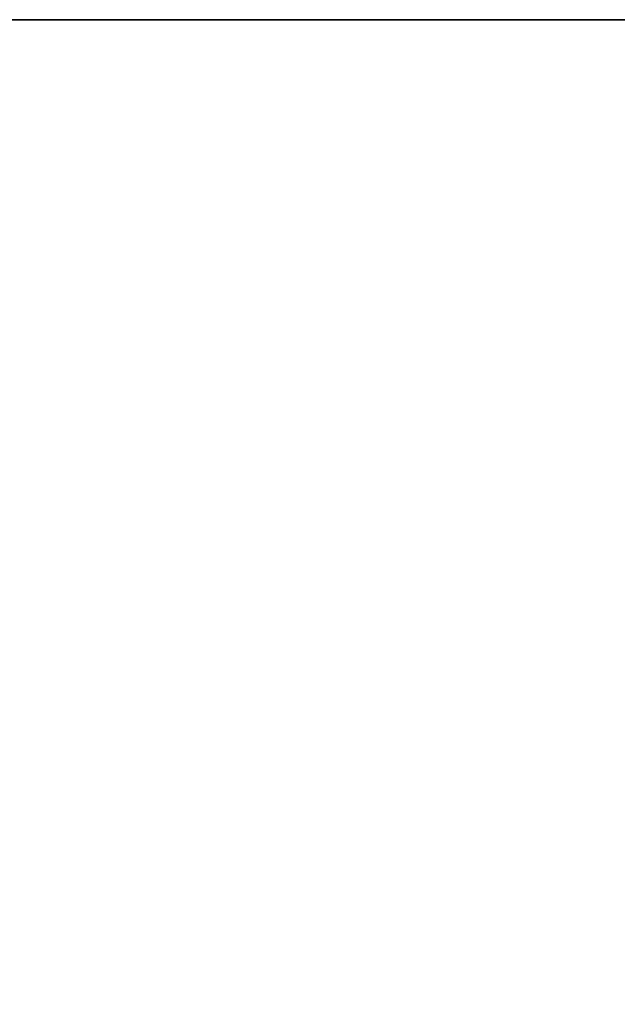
# Model space of a CAD drawing. Header units: millimetres. Extents: x -588 to 3688, y -121 to 88.
# Tile 93 of 110: x -408.99649 to -408.99235, y -23.00683 to -23. Entities that reach past the tile are written whole.
import ezdxf

# ---------------------------------------------------------------- set-up
doc = ezdxf.new("R2010")
doc.units = ezdxf.units.MM
for name, color, linetype, true_color in [('151', 7, 'Continuous', 0xffffff), ('155', 7, 'Continuous', 0xffffff), ('160', 7, 'Continuous', 0xffffff)]:
    doc.layers.add(name, color=color, linetype=linetype, true_color=true_color)

# ---------------------------------------------------------------- blocks, each defined once
blk = doc.blocks.new('UG_SURFACE_016')
at = {"layer": '151', "color": 252, "linetype": 'Continuous', "lineweight": 35}
for points in [[(-453.0000091, -23, 2062.2498989), (453.0000091, -23, 2062.2498989), (451.4999986, -23, 2060.7500076), (-451.4999986, -23, 2060.7500076)], [(-453.0000091, -23, 2062.2498989), (-453.0000091, -29.9200006, 2062.2498989), (453.0000091, -29.9200006, 2062.2498989), (453.0000091, -23, 2062.2498989)], [(-451.4999986, -23, 2060.7500076), (451.4999986, -23, 2060.7500076), (451.4999986, -29.9200006, 2060.7500076), (-451.4999986, -29.9200006, 2060.7500076)]]:
    blk.add_3dface(points, dxfattribs=at)
blk = doc.blocks.new('UG_SURFACE_049')
at = {"layer": '155', "color": 252, "linetype": 'Continuous', "lineweight": 35}
for points in [[(-453.0000091, -23, 2062.2498989), (453.0000091, -23, 2062.2498989), (451.4999986, -23, 2060.7500076), (-451.4999986, -23, 2060.7500076)], [(-453.0000091, -23, 2062.2498989), (-453.0000091, -29.9200006, 2062.2498989), (453.0000091, -29.9200006, 2062.2498989), (453.0000091, -23, 2062.2498989)], [(-451.4999986, -23, 2060.7500076), (451.4999986, -23, 2060.7500076), (451.4999986, -29.9200006, 2060.7500076), (-451.4999986, -29.9200006, 2060.7500076)]]:
    blk.add_3dface(points, dxfattribs=at)
blk = doc.blocks.new('UG_SURFACE_098')
at = {"layer": '160', "color": 252, "linetype": 'Continuous', "lineweight": 35}
for points in [[(587.9999995, -23, 2197.2498894), (587.9999995, 76.9999996, 2197.2498894), (-587.9999995, 76.9999996, 2197.2498894), (-587.9999995, -23, 2197.2498894)], [(-437.9999936, -23, 2047.2500324), (-437.9999936, 76.9999996, 2047.2500324), (437.9999936, 76.9999996, 2047.2500324), (437.9999936, -23, 2047.2500324)], [(587.9999995, -23, 2197.2498894), (-587.9999995, -23, 2197.2498894), (-437.9999936, -23, 2047.2500324), (437.9999936, -23, 2047.2500324)]]:
    blk.add_3dface(points, dxfattribs=at)

msp = doc.modelspace()

# ---------------------------------------------------------------- block references
at = {"layer": '151', "color": 252, "linetype": 'Continuous', "lineweight": 35}
msp.add_blockref('UG_SURFACE_016', (0, 0), dxfattribs=at)
at = {"layer": '155', "color": 252, "linetype": 'Continuous', "lineweight": 35}
msp.add_blockref('UG_SURFACE_049', (0, 0), dxfattribs=at)
at = {"layer": '160', "color": 252, "linetype": 'Continuous', "lineweight": 35}
msp.add_blockref('UG_SURFACE_098', (0, 0), dxfattribs=at)

doc.saveas('drawing.dxf')
